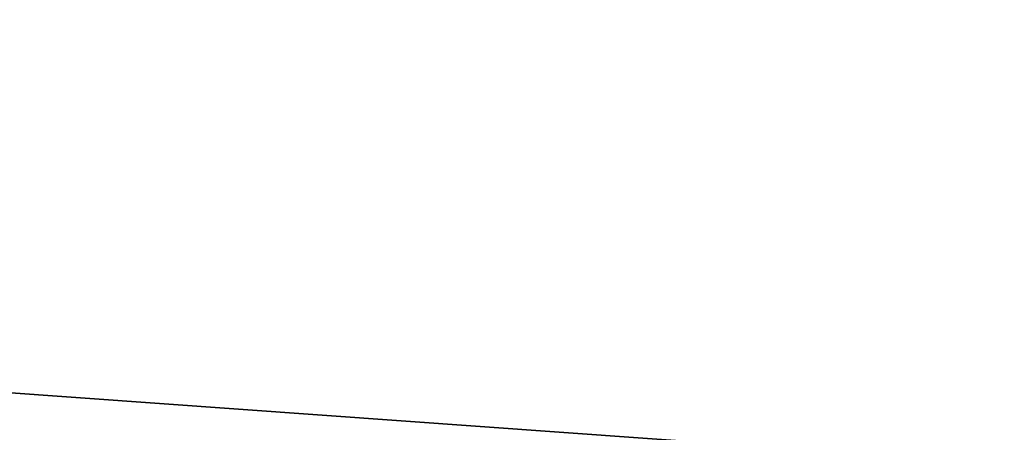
# Model space of a CAD drawing. Header units: centimetres. Extents: x -23924 to 38343, y -27758 to 22869.
# Tile 139 of 256: x 594 to 608, y -21933 to -21927. Entities that reach past the tile are written whole.
import ezdxf

# ---------------------------------------------------------------- set-up
doc = ezdxf.new("R2010")
doc.units = ezdxf.units.CM
doc.linetypes.add('IS-DASHED', pattern=[19.05, 12.7, -6.35])
doc.layers.add('IS-ct-powrót', color=30, linetype='IS-DASHED', lineweight=35)

msp = doc.modelspace()

# ---------------------------------------------------------------- linework, layer by layer
at = {"layer": 'IS-ct-powrót', "ltscale": 3}
msp.add_line((1298.255, -21982.575), (253.728, -21907.913), dxfattribs=at)

doc.saveas('drawing.dxf')
